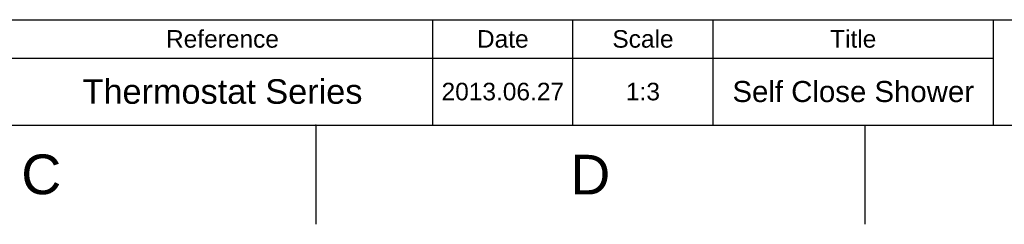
# Model space of a CAD drawing. Header units: millimetres. Extents: x 2753 to 3173, y 554 to 1148.
# Tile 2 of 9: x 2960 to 3100, y 554 to 583. Entities that reach past the tile are written whole.
import ezdxf

# ---------------------------------------------------------------- set-up
doc = ezdxf.new("R2010")
doc.units = ezdxf.units.MM
doc.header["$LTSCALE"] = 0.1
doc.layers.add('FORM', color=7, linetype='Continuous')
doc.layers.add('TEXT', color=2, linetype='Continuous')
doc.styles.get("Standard").update_dxf_attribs({"font": 'arial_0.ttf'})

msp = doc.modelspace()

# ---------------------------------------------------------------- linework, layer by layer
for p, q in [((2767.0319, 567.9043), (3158.7491, 567.9043)), ((3002.0622, 567.9043), (3002.0622, 553.7629)), ((3080.4057, 567.9043), (3080.4057, 553.7629))]:
    msp.add_line(p, q)
msp.add_point((3002.0622, 567.9043))
at = {"layer": 'FORM'}
for p, q in [((2888.2491, 582.9043), (3158.7491, 582.9043)), ((3018.7491, 567.9043), (3018.7491, 582.9043)), ((3018.7491, 567.9043), (3018.7491, 582.9043)), ((3018.7491, 567.9043), (3018.7491, 582.9043)), ((3038.7491, 567.9043), (3038.7491, 582.9043)), ((3058.7491, 567.9043), (3058.7491, 582.9043)), ((3098.7491, 567.9043), (3098.7491, 582.9043)), ((2958.7491, 577.4043), (3098.7491, 577.4043))]:
    msp.add_line(p, q, dxfattribs=at)

# ---------------------------------------------------------------- texts
at = {"char_height": 5.6566, "attachment_point": 5}
for s, insert in [('C', (2962.8905, 560.8336)), ('D', (3041.234, 560.8336))]:
    msp.add_mtext_dynamic_manual_height_columns(s, width=10, gutter_width=12.5, heights=[0], dxfattribs=dict(at, insert=insert))
at = {"layer": 'TEXT', "attachment_point": 5}
for s, width, insert, char_height in [('Reference', 60, (2988.7491, 580.1543), 2.5), ('Date', 20, (3028.7491, 580.1543), 2.5), ('Scale', 20, (3048.7491, 580.1543), 2.5), ('Title', 40, (3078.7491, 580.1543), 2.5), ('Thermostat Series', 60, (2988.7491, 572.6543), 3.5), ('2013.06.27', 20, (3028.7491, 572.6543), 2.5), ('1:3', 20, (3048.7491, 572.6543), 2.5), ('Self Close Shower', 40, (3078.7491, 572.6543), 3)]:
    msp.add_mtext_dynamic_manual_height_columns(s, width=width, gutter_width=12.5, heights=[0], dxfattribs=dict(at, insert=insert, char_height=char_height))

doc.saveas('drawing.dxf')
